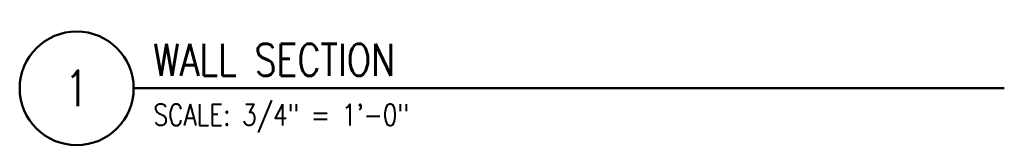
# Model space of a CAD drawing. Header units: inches. Extents: x -3803 to 30266, y -3756 to 4522.
# Tile 38 of 47: x 27095 to 27165, y 3592 to 3601. Entities that reach past the tile are written whole.
import ezdxf

# ---------------------------------------------------------------- set-up
doc = ezdxf.new("R2010")
doc.units = ezdxf.units.IN
doc.header["$LTSCALE"] = 0.011
doc.header["$MEASUREMENT"] = 0
for name, color, linetype, lineweight in [('A-STRC-IDEN-48', 144, 'CONTINUOUS', 50), ('G-DIM', 9, 'CONTINUOUS', 18), ('G-NOTE', 134, 'CONTINUOUS', 18)]:
    doc.layers.add(name, color=color, linetype=linetype, lineweight=lineweight)
doc.styles.add('ROMANS_SML_012', font='ROMANS.shx', dxfattribs={"width": 0.8, "height": 1.125})

msp = doc.modelspace()

# ---------------------------------------------------------------- linework, layer by layer
at = {"layer": 'A-STRC-IDEN-48'}
msp.add_line((27103.4464952, 3596.2997542), (27164.5613133, 3596.2997542), dxfattribs=at)
msp.add_circle((27099.4464952, 3596.2997542), 4, dxfattribs=at)
at = {"layer": 'G-DIM'}
msp.add_circle((27099.4464952, 3596.2997542), 4, dxfattribs=at)

# ---------------------------------------------------------------- texts
at = {"layer": 'A-STRC-IDEN-48', "insert": (27104.8339378, 3598.3146073), "char_height": 1.5, "attachment_point": 4, "line_spacing_factor": 0.903611, "style": 'ROMANS_SML_012'}
msp.add_mtext('\\A1;{\\H1.5x;WALL SECTION}', dxfattribs=at)
at = {"layer": 'G-NOTE', "line_spacing_factor": 0.903611, "style": 'ROMANS_SML_012'}
for s, insert, char_height, attachment_point in [('\\A1;\\pxqc;1', (27099.4464952, 3596.2997542), 2.5, 5), ('\\A1;SCALE: 3/4" = 1\'-0"', (27104.8339378, 3594.191477), 1.5, 4)]:
    msp.add_mtext(s, dxfattribs=dict(at, insert=insert, char_height=char_height, attachment_point=attachment_point))

doc.saveas('drawing.dxf')
